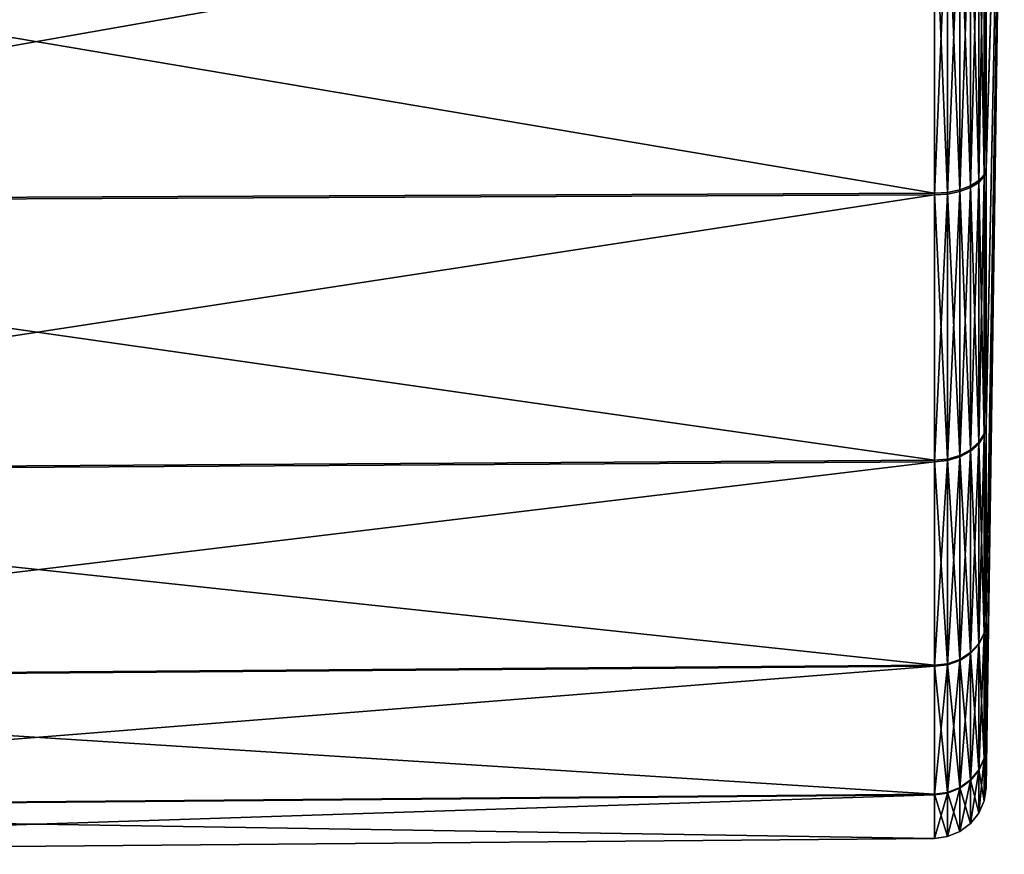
# Model space of a CAD drawing. Extents: x -0.15 to 0.15, y -0.635 to -0.003.
# Tile 253 of 256: x 0.135 to 0.15, y -0.105 to -0.093. Entities that reach past the tile are written whole.
import ezdxf

# ---------------------------------------------------------------- set-up
doc = ezdxf.new("R2010")
doc.units = 0
doc.layers.add('mesh', color=7, linetype='CONTINUOUS')

msp = doc.modelspace()

# ---------------------------------------------------------------- meshes
at = {"layer": 'mesh'}
mesh = msp.add_polyface(dxfattribs=at)
corners = [(0.120795, -0.095432, 0.06079), (0.120901, -0.099599, 0.057677), (0.120795, -0.099555, 0.057633), (0.120901, -0.095464, 0.060845), (0.120795, -0.09546, 0.026337), (0.120901, -0.095492, 0.026283), (0.120901, -0.090681, 0.024285), (0.120795, -0.099577, 0.029502), (0.120901, -0.099622, 0.029457), (0.120795, -0.102735, 0.033624), (0.129345, -0.088917, 0.020715), (0.129507, -0.089023, 0.020792), (0.130015, -0.089276, 0.02076), (0.129365, -0.0889, 0.020577), (0.130238, -0.089394, 0.024024), (0.129328, -0.088943, 0.023931), (0.121104, -0.090675, 0.024243), (0.13123, -0.08961, 0.024077), (0.128556, -0.088282, 0.02382), (0.12797, -0.087454, 0.023716), (0.14893, -0.095364, 0.06067), (0.121104, -0.095484, 0.06088), (0.121104, -0.09066, 0.062874), (0.14893, -0.099457, 0.057534), (0.121104, -0.099628, 0.057706), (0.14893, -0.09539, 0.026457), (0.121104, -0.095512, 0.026247), (0.121104, -0.099651, 0.029428), (0.14893, -0.090613, 0.024478), (0.1316, -0.089626, 0.024084), (0.120643, -0.095336, 0.060623), (0.120643, -0.095363, 0.026504), (0.120707, -0.090642, 0.02443), (0.120643, -0.099441, 0.029638), (0.120707, -0.090611, 0.062689), (0.120901, -0.090649, 0.062834), (0.120707, -0.085484, 0.06336), (0.120901, -0.085484, 0.06351)]
mesh.append_faces([[corners[k] for k in face] for face in [(0, 1, 2, 2), (0, 3, 1, 1), (4, 5, 6, 6), (7, 5, 4, 4), (7, 8, 5, 5), (9, 8, 7, 7), (10, 11, 12, 12), (13, 10, 12, 12), (14, 12, 15, 15), (16, 14, 15, 15), (17, 14, 16, 16), (18, 19, 16, 16), (20, 21, 22, 22), (23, 24, 21, 21), (25, 26, 27, 27), (28, 16, 26, 26), (29, 17, 16, 16), (30, 0, 2, 2), (31, 4, 32, 32), (33, 7, 4, 4), (34, 3, 0, 0), (34, 35, 3, 3), (36, 35, 34, 34), (4, 6, 32, 32), (3, 24, 1, 1), (3, 21, 24, 24), (35, 21, 3, 3), (35, 22, 21, 21), (37, 22, 35, 35), (5, 16, 6, 6), (5, 26, 16, 16), (8, 26, 5, 5), (8, 27, 26, 26)]])
mesh = msp.add_polyface(dxfattribs=at)
corners = [(0.149132, -0.090591, 0.062613), (0.149321, -0.095311, 0.060578), (0.149132, -0.09535, 0.060646), (0.149321, -0.090571, 0.062537), (0.149132, -0.085485, 0.063281), (0.149132, -0.095376, 0.026481), (0.149321, -0.0906, 0.024582), (0.149132, -0.09062, 0.024507), (0.149321, -0.095337, 0.026548), (0.149483, -0.09525, 0.060472), (0.149483, -0.090539, 0.062419), (0.149321, -0.085485, 0.063203), (0.149483, -0.090568, 0.024701), (0.149483, -0.095276, 0.026655), (0.149609, -0.09517, 0.060333), (0.149609, -0.090498, 0.062264), (0.149483, -0.085485, 0.06308), (0.149609, -0.090527, 0.024855), (0.149609, -0.095196, 0.026793), (0.149691, -0.095076, 0.060171), (0.149691, -0.09045, 0.062084), (0.149609, -0.085485, 0.06292), (0.149691, -0.090478, 0.025036), (0.149691, -0.095102, 0.026955), (0.149723, -0.090426, 0.02523), (0.149723, -0.095001, 0.027129), (0.149723, -0.085515, 0.02458), (0.149723, -0.094976, 0.059997), (0.149723, -0.090398, 0.061889), (0.149723, -0.098929, 0.030148), (0.149723, -0.101942, 0.03408), (0.15, -0.0855, 0.043556), (0.149723, -0.098908, 0.056984), (0.149723, -0.103826, 0.048481), (0.149723, -0.101927, 0.053056), (0.14893, -0.090598, 0.062639), (0.14893, -0.095364, 0.06067), (0.149132, -0.085516, 0.023831), (0.14893, -0.090613, 0.024478), (0.14893, -0.09539, 0.026457)]
mesh.append_faces([[corners[k] for k in face] for face in [(0, 1, 2, 2), (0, 3, 1, 1), (4, 3, 0, 0), (5, 6, 7, 7), (5, 8, 6, 6), (3, 9, 1, 1), (3, 10, 9, 9), (11, 10, 3, 3), (8, 12, 6, 6), (8, 13, 12, 12), (10, 14, 9, 9), (10, 15, 14, 14), (16, 15, 10, 10), (13, 17, 12, 12), (13, 18, 17, 17), (15, 19, 14, 14), (15, 20, 19, 19), (21, 20, 15, 15), (18, 22, 17, 17), (18, 23, 22, 22), (24, 23, 25, 25), (24, 22, 23, 23), (26, 22, 24, 24), (27, 20, 28, 28), (27, 19, 20, 20), (29, 30, 31, 31), (31, 24, 25, 25), (27, 28, 31, 31), (31, 32, 27, 27), (33, 34, 31, 31), (2, 35, 0, 0), (2, 36, 35, 35), (37, 38, 7, 7), (7, 38, 39, 39)]])
mesh = msp.add_polyface(dxfattribs=at)
corners = [(0.149132, -0.09535, 0.060646), (0.149321, -0.099382, 0.057459), (0.149132, -0.099437, 0.057514), (0.149321, -0.095311, 0.060578), (0.149132, -0.099459, 0.029619), (0.149321, -0.095337, 0.026548), (0.149132, -0.095376, 0.026481), (0.149321, -0.099404, 0.029674), (0.149483, -0.099295, 0.057372), (0.149483, -0.09525, 0.060472), (0.149483, -0.095276, 0.026655), (0.149483, -0.099317, 0.029761), (0.149321, -0.102523, 0.033745), (0.149609, -0.099182, 0.057259), (0.149609, -0.09517, 0.060333), (0.149609, -0.095196, 0.026793), (0.149609, -0.099204, 0.029874), (0.149483, -0.102416, 0.033807), (0.149691, -0.09905, 0.057127), (0.149691, -0.095076, 0.060171), (0.149691, -0.095102, 0.026955), (0.149691, -0.099071, 0.030006), (0.149609, -0.102278, 0.033887), (0.149723, -0.095001, 0.027129), (0.149723, -0.098929, 0.030148), (0.149723, -0.098908, 0.056984), (0.149723, -0.094976, 0.059997), (0.149723, -0.101927, 0.053056), (0.149723, -0.104477, 0.04357), (0.149723, -0.103826, 0.048481), (0.15, -0.0855, 0.043556), (0.149723, -0.103834, 0.038658), (0.149723, -0.101942, 0.03408), (0.14893, -0.095364, 0.06067), (0.149132, -0.09062, 0.024507), (0.14893, -0.09539, 0.026457), (0.14893, -0.099479, 0.029599)]
mesh.append_faces([[corners[k] for k in face] for face in [(0, 1, 2, 2), (0, 3, 1, 1), (4, 5, 6, 6), (4, 7, 5, 5), (3, 8, 1, 1), (3, 9, 8, 8), (7, 10, 5, 5), (7, 11, 10, 10), (12, 11, 7, 7), (9, 13, 8, 8), (9, 14, 13, 13), (11, 15, 10, 10), (11, 16, 15, 15), (17, 16, 11, 11), (14, 18, 13, 13), (14, 19, 18, 18), (16, 20, 15, 15), (16, 21, 20, 20), (22, 21, 16, 16), (23, 21, 24, 24), (23, 20, 21, 21), (25, 19, 26, 26), (25, 18, 19, 19), (27, 18, 25, 25), (28, 29, 30, 30), (30, 31, 28, 28), (30, 32, 31, 31), (30, 23, 24, 24), (30, 27, 25, 25), (2, 33, 0, 0), (34, 35, 6, 6), (6, 36, 4, 4), (6, 35, 36, 36)]])
mesh = msp.add_polyface(dxfattribs=at)
corners = [(0.141073, -0.089297, 0.020626), (0.140353, -0.089453, 0.020508), (0.140366, -0.089503, 0.020654), (0.139964, -0.089555, 0.020839), (0.1396, -0.089627, 0.024155), (0.13997, -0.08961, 0.024155), (0.1396, -0.089573, 0.020653), (0.1316, -0.089593, 0.020804), (0.1396, -0.089598, 0.020843), (0.1396, -0.089504, 0.020474), (0.140373, -0.089523, 0.020793), (0.1396, -0.089394, 0.020316), (0.141086, -0.089316, 0.020765), (0.140963, -0.089395, 0.02412), (0.140548, -0.089487, 0.020833), (0.14893, -0.090613, 0.024478), (0.1316, -0.089626, 0.024084), (0.141873, -0.088943, 0.024043), (0.142644, -0.088283, 0.023944), (0.14893, -0.095364, 0.06067), (0.121104, -0.09066, 0.062874), (0.14893, -0.090598, 0.062639), (0.14893, -0.099457, 0.057534), (0.121104, -0.095484, 0.06088), (0.14893, -0.102599, 0.053445), (0.121104, -0.099628, 0.057706), (0.14893, -0.104576, 0.048683), (0.121104, -0.102809, 0.053568), (0.14893, -0.105253, 0.043571), (0.121104, -0.104811, 0.048747), (0.14893, -0.104584, 0.038458), (0.121104, -0.105496, 0.043572), (0.14893, -0.102614, 0.033693), (0.121104, -0.104819, 0.038396), (0.14893, -0.099479, 0.029599), (0.121104, -0.102825, 0.033572), (0.14893, -0.09539, 0.026457), (0.121104, -0.099651, 0.029428), (0.121104, -0.095512, 0.026247), (0.121104, -0.090675, 0.024243), (0.149132, -0.104549, 0.048676), (0.149132, -0.102575, 0.053431), (0.149132, -0.099437, 0.057514)]
mesh.append_faces([[corners[k] for k in face] for face in [(0, 1, 2, 2), (3, 4, 5, 5), (6, 7, 8, 8), (1, 9, 6, 6), (3, 10, 8, 8), (1, 11, 9, 9), (2, 1, 6, 6), (10, 6, 8, 8), (10, 2, 6, 6), (12, 2, 10, 10), (10, 13, 14, 14), (10, 5, 13, 13), (3, 5, 10, 10), (8, 4, 3, 3), (15, 5, 4, 4), (16, 15, 4, 4), (15, 13, 5, 5), (15, 17, 13, 13), (18, 17, 15, 15), (19, 20, 21, 21), (22, 23, 19, 19), (24, 25, 22, 22), (26, 27, 24, 24), (28, 29, 26, 26), (30, 31, 28, 28), (32, 33, 30, 30), (34, 35, 32, 32), (36, 37, 34, 34), (15, 38, 36, 36), (16, 39, 15, 15), (40, 26, 24, 24), (41, 24, 22, 22), (42, 22, 19, 19)]])
mesh = msp.add_polyface(dxfattribs=at)
corners = [(0.149132, -0.099437, 0.057514), (0.149321, -0.102508, 0.053392), (0.149132, -0.102575, 0.053431), (0.149321, -0.099382, 0.057459), (0.149132, -0.10259, 0.033706), (0.149321, -0.099404, 0.029674), (0.149132, -0.099459, 0.029619), (0.149321, -0.102523, 0.033745), (0.149132, -0.104557, 0.038465), (0.149483, -0.102401, 0.053331), (0.149483, -0.104356, 0.048624), (0.149483, -0.099295, 0.057372), (0.149483, -0.102416, 0.033807), (0.149483, -0.099317, 0.029761), (0.149321, -0.104482, 0.038485), (0.149609, -0.102263, 0.053251), (0.149609, -0.104201, 0.048582), (0.149609, -0.099182, 0.057259), (0.149609, -0.102278, 0.033887), (0.149609, -0.099204, 0.029874), (0.149483, -0.104363, 0.038517), (0.149609, -0.104209, 0.038558), (0.149691, -0.102101, 0.053157), (0.149691, -0.104021, 0.048533), (0.149691, -0.09905, 0.057127), (0.149691, -0.102116, 0.03398), (0.149691, -0.099071, 0.030006), (0.149691, -0.104028, 0.038607), (0.149723, -0.101942, 0.03408), (0.149723, -0.103834, 0.038658), (0.149723, -0.098929, 0.030148), (0.149723, -0.101927, 0.053056), (0.149723, -0.103826, 0.048481), (0.149132, -0.104549, 0.048676), (0.14893, -0.102599, 0.053445), (0.14893, -0.099457, 0.057534), (0.14893, -0.102614, 0.033693), (0.14893, -0.099479, 0.029599)]
mesh.append_faces([[corners[k] for k in face] for face in [(0, 1, 2, 2), (0, 3, 1, 1), (4, 5, 6, 6), (4, 7, 5, 5), (8, 7, 4, 4), (1, 9, 10, 10), (3, 9, 1, 1), (3, 11, 9, 9), (7, 12, 13, 13), (14, 12, 7, 7), (9, 15, 16, 16), (11, 15, 9, 9), (11, 17, 15, 15), (12, 18, 19, 19), (20, 18, 12, 12), (20, 21, 18, 18), (15, 22, 23, 23), (17, 22, 15, 15), (17, 24, 22, 22), (18, 25, 26, 26), (21, 25, 18, 18), (21, 27, 25, 25), (28, 27, 29, 29), (28, 25, 27, 27), (30, 25, 28, 28), (30, 26, 25, 25), (31, 22, 24, 24), (32, 22, 31, 31), (32, 23, 22, 22), (33, 34, 2, 2), (2, 35, 0, 0), (6, 36, 4, 4), (6, 37, 36, 36)]])
mesh = msp.add_polyface(dxfattribs=at)
corners = [(0.120795, -0.102719, 0.053515), (0.120901, -0.102773, 0.053547), (0.120901, -0.104771, 0.048736), (0.120795, -0.099555, 0.057633), (0.120901, -0.099599, 0.057677), (0.120795, -0.102735, 0.033624), (0.120901, -0.10279, 0.033592), (0.120901, -0.099622, 0.029457), (0.14893, -0.102599, 0.053445), (0.121104, -0.102809, 0.053568), (0.121104, -0.099628, 0.057706), (0.14893, -0.104576, 0.048683), (0.121104, -0.104811, 0.048747), (0.14893, -0.105253, 0.043571), (0.121104, -0.105496, 0.043572), (0.14893, -0.104584, 0.038458), (0.121104, -0.104819, 0.038396), (0.14893, -0.102614, 0.033693), (0.121104, -0.102825, 0.033572), (0.14893, -0.099479, 0.029599), (0.121104, -0.099651, 0.029428), (0.120643, -0.102552, 0.053419), (0.120707, -0.104626, 0.048697), (0.120643, -0.099418, 0.057496), (0.120643, -0.102568, 0.03372), (0.120795, -0.099577, 0.029502), (0.120707, -0.104634, 0.038445), (0.120901, -0.105455, 0.043572), (0.120707, -0.105305, 0.043572), (0.120901, -0.104779, 0.038407)]
mesh.append_faces([[corners[k] for k in face] for face in [(0, 1, 2, 2), (3, 1, 0, 0), (3, 4, 1, 1), (5, 6, 7, 7), (8, 9, 10, 10), (11, 12, 9, 9), (13, 14, 12, 12), (15, 16, 14, 14), (17, 18, 16, 16), (19, 20, 18, 18), (21, 0, 22, 22), (23, 3, 0, 0), (24, 5, 25, 25), (26, 5, 24, 24), (22, 27, 28, 28), (22, 2, 27, 27), (0, 2, 22, 22), (26, 6, 5, 5), (26, 29, 6, 6), (28, 29, 26, 26), (28, 27, 29, 29), (2, 14, 27, 27), (2, 12, 14, 14), (1, 12, 2, 2), (1, 9, 12, 12), (4, 9, 1, 1), (4, 10, 9, 9), (6, 20, 7, 7), (6, 18, 20, 20), (29, 18, 6, 6), (29, 16, 18, 18), (27, 16, 29, 29), (27, 14, 16, 16)]])
mesh = msp.add_polyface(dxfattribs=at)
corners = [(0.149132, -0.104549, 0.048676), (0.149321, -0.105148, 0.043571), (0.149132, -0.105225, 0.043571), (0.149321, -0.104474, 0.048655), (0.149132, -0.102575, 0.053431), (0.149321, -0.102508, 0.053392), (0.149132, -0.104557, 0.038465), (0.149321, -0.104482, 0.038485), (0.149321, -0.102523, 0.033745), (0.149483, -0.105025, 0.043571), (0.149483, -0.104356, 0.048624), (0.149483, -0.104363, 0.038517), (0.149483, -0.102416, 0.033807), (0.149609, -0.104865, 0.043571), (0.149609, -0.104201, 0.048582), (0.149483, -0.102401, 0.053331), (0.149609, -0.104209, 0.038558), (0.149691, -0.104678, 0.043571), (0.149691, -0.104021, 0.048533), (0.149609, -0.102263, 0.053251), (0.149691, -0.104028, 0.038607), (0.149723, -0.104477, 0.04357), (0.149723, -0.103826, 0.048481), (0.149723, -0.103834, 0.038658), (0.14893, -0.104576, 0.048683), (0.149132, -0.10259, 0.033706), (0.14893, -0.104584, 0.038458), (0.14893, -0.102614, 0.033693), (0.14893, -0.105253, 0.043571)]
mesh.append_faces([[corners[k] for k in face] for face in [(0, 1, 2, 2), (0, 3, 1, 1), (4, 3, 0, 0), (4, 5, 3, 3), (6, 7, 8, 8), (2, 7, 6, 6), (2, 1, 7, 7), (3, 9, 1, 1), (3, 10, 9, 9), (5, 10, 3, 3), (7, 11, 12, 12), (1, 11, 7, 7), (1, 9, 11, 11), (10, 13, 9, 9), (10, 14, 13, 13), (15, 14, 10, 10), (9, 16, 11, 11), (9, 13, 16, 16), (14, 17, 13, 13), (14, 18, 17, 17), (19, 18, 14, 14), (13, 20, 16, 16), (13, 17, 20, 20), (21, 18, 22, 22), (21, 17, 18, 18), (23, 17, 21, 21), (23, 20, 17, 17), (24, 0, 2, 2), (25, 26, 6, 6), (25, 27, 26, 26), (2, 28, 24, 24), (6, 28, 2, 2), (6, 26, 28, 28)]])

doc.saveas('drawing.dxf')
